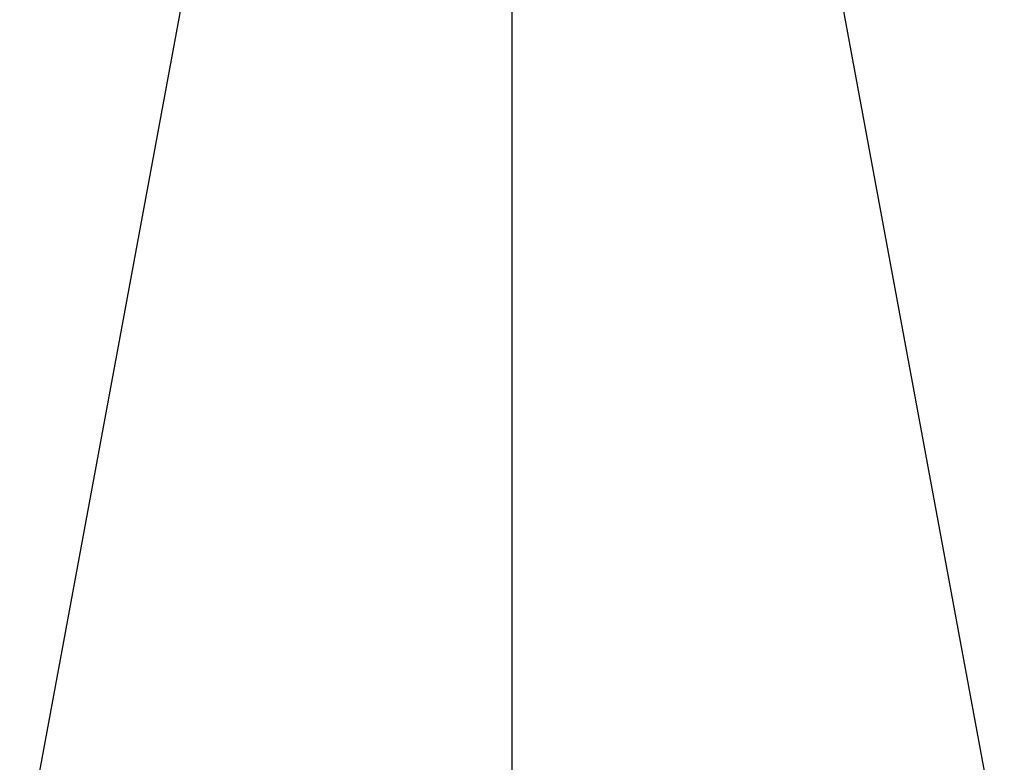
# Model space of a CAD drawing. Header units: millimetres. Extents: x -14 to 488, y -50 to 50.
# Tile 5 of 256: x 98 to 113, y -39 to -27. Entities that reach past the tile are written whole.
import ezdxf

# ---------------------------------------------------------------- set-up
doc = ezdxf.new("R2010")
doc.units = ezdxf.units.MM
doc.header["$MEASUREMENT"] = 0
doc.layers.add('Default', color=7, linetype='Continuous')

msp = doc.modelspace()

# ---------------------------------------------------------------- linework, layer by layer
at = {"layer": 'Default', "extrusion": (-0.153219, 0.234359, 0.96)}
msp.add_lwpolyline([(-76.447, 101.813), (-76.447, 102.676)], dxfattribs=at)
at = {"layer": 'Default', "extrusion": (-0.103067, 0.260341, 0.96)}
msp.add_lwpolyline([(-87.625, 88.849), (-87.625, 89.739)], dxfattribs=at)
at = {"layer": 'Default'}
for points in [[(98.372, -40.524, 1.207), (105.871, 0, 1.2)], [(113.37, -40.524, 1.207), (105.871, 0, 1.2)], [(105.871, -41.212, 1.207), (105.871, 0, 1.2)], [(105.871, -41.239, 0.007), (105.871, 0, 0)]]:
    msp.add_polyline3d(points, dxfattribs=at)

doc.saveas('drawing.dxf')
